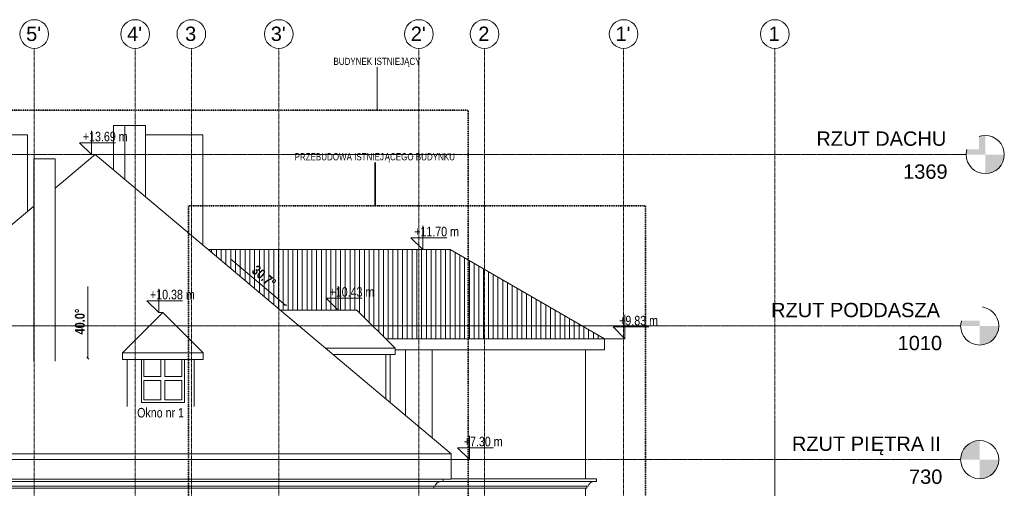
# Model space of a CAD drawing. Header units: millimetres. Extents: x -784 to 360321, y -10607 to 16514.
# Tile 18 of 95: x 75946 to 96579, y 6700 to 16514. Entities that reach past the tile are written whole.
import ezdxf

# ---------------------------------------------------------------- set-up
doc = ezdxf.new("R2010")
doc.units = ezdxf.units.MM
for name, pattern in [('__FK_przerywana', [3.2004, 1.6002, -1.6002]), ('Linia siatki', [22.225, 12.7, -3.175, 3.175, -3.175]), ('Środek _2_', [31.75, 6.35, -4.7625, 15.875, -4.7625])]:
    doc.linetypes.add(name, pattern=pattern)
for name, color, linetype, lineweight in [('A-DETL-THIN', 7, 'Continuous', 5), ('A-FLOR-LEVL', 7, 'Continuous', 5), ('A-GENM', 7, 'Continuous', 5), ('A-ROOF-PATT', 7, 'Continuous', 5), ('G-ANNO-DIMS', 7, 'Continuous', 5), ('G-ANNO-TEXT', 7, 'Continuous', 5), ('S-COLS-SYMB', 7, 'Continuous', 18), ('S-GRID', 7, 'Continuous', 5), ('S-GRID-IDEN', 7, 'Continuous', 5)]:
    doc.layers.add(name, color=color, linetype=linetype, lineweight=lineweight)
for name, color, linetype, lineweight, true_color in [('A-FLOR', 7, 'Continuous', 18, 0x7f7f7f), ('A-GLAZ', 7, 'Continuous', 18, 0x7f7f7f), ('A-ROOF', 7, 'Continuous', 18, 0x7f7f7f), ('A-WALL', 7, 'Continuous', 18, 0x7f7f7f)]:
    doc.layers.add(name, color=color, linetype=linetype, lineweight=lineweight, true_color=true_color)
doc.styles.add('Arial', font='arial.ttf', dxfattribs={"height": 300})
doc.styles.add('Arial_1', font='arial.ttf', dxfattribs={"width": 0.8, "height": 150})
doc.styles.add('Arial_2', font='arial.ttf', dxfattribs={"width": 0.8, "height": 200})
doc.styles.add('Arial_B', font='arialbd.ttf', dxfattribs={"width": 0.8, "height": 206.349206})

# ---------------------------------------------------------------- blocks, each defined once
blk = doc.blocks.new('Aluprof_MB-45_I_Alu_Window-FIX-4-panel_ENG_R-00495 - 1230 x 1484-V63-Wschód')
at = {"layer": 'A-GLAZ'}
for p, q in [((-3439, 8500), (-3439, 9400)), ((-3389, 9400), (-3389, 9044)), ((-3033, 9400), (-3033, 9044)), ((-2946, 9044), (-2946, 9400)), ((-2589, 9044), (-2589, 9400)), ((-2539, 9400), (-2539, 8500)), ((-3033, 9044), (-3389, 9044)), ((-3389, 8957), (-3389, 8550)), ((-3389, 8957), (-3033, 8957)), ((-3033, 8957), (-3033, 8550)), ((-2589, 9044), (-2946, 9044)), ((-2946, 8550), (-2946, 8957)), ((-2946, 8957), (-2589, 8957)), ((-2589, 8550), (-2589, 8957)), ((-2539, 8500), (-3439, 8500)), ((-3389, 8550), (-3033, 8550)), ((-2946, 8550), (-2589, 8550))]:
    blk.add_line(p, q, dxfattribs=at)
blk = doc.blocks.new('Modele ogólne 8 - Modele ogólne 8-1841655-Wschód')
at = {"layer": 'A-GENM'}
for p, q in [((-14074, 6840), (-14074, 6890)), ((2886, 6840), (-14074, 6840)), ((2886, 6840), (2886, 6890)), ((6095, 6840), (2886, 6840)), ((6095, 6900), (3056, 6900)), ((6095, 6840), (6095, 6900)), ((-13904, 6745), (2716, 6745)), ((-13874, 6700), (-13874, 6745)), ((-13874, 6700), (2686, 6700)), ((2686, 6700), (2686, 6745)), ((2686, 6700), (5895, 6700)), ((2716, 6745), (5925, 6745)), ((5895, 6700), (5895, 6745))]:
    blk.add_line(p, q, dxfattribs=at)
for points in [[(-13904, 6745), (-13907, 6755), (-13913, 6769), (-13924, 6787), (-13932, 6797), (-13939, 6805), (-13944, 6810), (-13950, 6815), (-13956, 6820), (-13963, 6824), (-13972, 6830), (-13981, 6834), (-13991, 6838), (-13996, 6840), (-13999, 6841), (-14000, 6841)], [(2716, 6745), (2718, 6755), (2724, 6769), (2735, 6787), (2743, 6797), (2750, 6805), (2755, 6810), (2761, 6815), (2767, 6820), (2774, 6824), (2783, 6830), (2792, 6834), (2802, 6838), (2807, 6840), (2811, 6841), (2811, 6841)], [(5925, 6745), (5928, 6755), (5934, 6769), (5944, 6787), (5952, 6797), (5959, 6805), (5965, 6810), (5971, 6815), (5977, 6820), (5983, 6824), (5992, 6830), (6002, 6834), (6011, 6838), (6017, 6840), (6020, 6841), (6021, 6841)]]:
    blk.add_open_spline(points, degree=3, knots=[0, 0, 0, 0, 0.1428571, 0.2142857, 0.2857143, 0.3214286, 0.3571429, 0.3928571, 0.4285714, 0.4642857, 0.5, 0.5714286, 0.6071429, 0.6428571, 0.6529321, 0.6529321, 0.6529321, 0.6529321], dxfattribs=at)
blk = doc.blocks.new('Poziom - M_Grot poziomu - Okrąg-24867-Wschód')
at = {"layer": 'A-FLOR-LEVL'}
h = blk.add_hatch(color=256, dxfattribs=at)
edge = h.paths.add_edge_path()
edge.add_line((14129, 0), (13729, 0))
edge.add_arc((14129, 0), 400, 90, 180, ccw=False)
edge.add_line((14129, 400), (14129, 0))
h = blk.add_hatch(color=256, dxfattribs=at)
edge = h.paths.add_edge_path()
edge.add_line((14129, -400), (14129, 0))
edge.add_line((14129, 0), (14529, 0))
edge.add_arc((14129, 0), 400, 270, 360, ccw=False)
blk.add_circle((14129, 0), 400, dxfattribs=at)
blk = doc.blocks.new('Siatka - SOsi_Sybol osi-348494-Wschód')
at = {"layer": 'S-GRID-IDEN', "color": 142, "true_color": 0x0080c0}
blk.add_circle((6665.592548, 16214.038191), 300, dxfattribs=at)
blk = doc.blocks.new('Rzędne punktów - Znacznik rzędnej-348474-Wschód')
at = {"layer": 'G-ANNO-DIMS'}
for p, q in [((11131, 4630), (11131, 5130)), ((10881, 4880), (11131, 4630)), ((10881, 4880), (11631, 4880))]:
    blk.add_line(p, q, dxfattribs=at)

msp = doc.modelspace()

# ---------------------------------------------------------------- hatches: boundary and pattern name
at = {"layer": 'A-ROOF-PATT', "true_color": 0x808080}
h = msp.add_hatch(dxfattribs=at)
h.set_pattern_fill('FP_6', color=8, style=0, pattern_type=2)
h.set_pattern_definition([(90, (79968.26, -5524.46), (-100, 6e-15), [])])
h.paths.add_polyline_path([(88200, 9833), (84970, 11698), (79897, 11698), (81403, 10434), (83011, 10434), (83612, 9833), (86822, 9833)])

# ---------------------------------------------------------------- linework, layer by layer
at = {"layer": 'A-DETL-THIN', "color": 6, "linetype": '__FK_przerywana', "lineweight": 35, "true_color": 0xff00ff}
for p, q in [((67595, 14618), (85341, 14618)), ((85341, 14618), (85341, 4030))]:
    msp.add_line(p, q, dxfattribs=at)
at = {"layer": 'A-DETL-THIN', "color": 5, "linetype": '__FK_przerywana', "lineweight": 35, "true_color": 0x0000ff}
for p, q in [((79481, 12619), (89060, 12619)), ((79481, -2088), (79481, 12619)), ((89060, 12619), (89060, -2088))]:
    msp.add_line(p, q, dxfattribs=at)
at = {"layer": 'A-FLOR'}
for q in [(84991, 7300), (67691, 6890)]:
    msp.add_line((84991, 6890), q, dxfattribs=at)
at = {"layer": 'A-FLOR-LEVL', "linetype": 'Środek _2_'}
for p, q in [((61691, 13690), (95779, 13690)), ((61577, 10100), (95664, 10100)), ((61577, 7300), (95664, 7300))]:
    msp.add_line(p, q, dxfattribs=at)
at = {"layer": 'A-ROOF'}
for p, q in [((76691, 12987), (77526, 13688)), ((77526, 13688), (84991, 7424)), ((73772, 10538), (76241, 12610)), ((67691, 7424), (84991, 7424)), ((84991, 7300), (67691, 7300)), ((84991, 7300), (84991, 7424))]:
    msp.add_line(p, q, dxfattribs=at)
at = {"layer": 'A-ROOF', "color": 7, "lineweight": 5}
for p, q in [((79897, 11698), (84970, 11698)), ((84970, 11698), (88200, 9833)), ((78946, 10379), (78101, 9534)), ((78946, 10379), (79791, 9534)), ((81403, 10434), (83011, 10434)), ((83811, 9634), (83011, 10434)), ((83612, 9833), (88200, 9833)), ((88200, 9600), (88200, 9833)), ((78101, 9534), (79791, 9534)), ((78101, 9400), (78101, 9534)), ((79791, 9400), (79791, 9534)), ((82356, 9634), (83811, 9634)), ((83811, 9500), (82516, 9500)), ((83811, 9500), (83811, 9634)), ((88200, 9600), (83811, 9600)), ((79791, 9400), (78101, 9400))]:
    msp.add_line(p, q, dxfattribs=at)
at = {"layer": 'A-WALL'}
for p, q in [((77911, 13365), (77911, 14300)), ((78581, 14300), (77911, 14300)), ((78151, 14300), (78151, 13163)), ((78581, 14300), (78581, 12803)), ((76112, 14100), (75422, 14100)), ((76112, 14100), (76112, 12502)), ((79781, 14100), (78581, 14100)), ((79781, 14100), (79781, 11796)), ((76691, 13600), (76241, 13600)), ((76241, 13600), (76241, 9362)), ((76691, 9362), (76691, 13600)), ((83621, 8574), (83621, 9500)), ((83711, 9500), (83711, 8498)), ((84031, 8230), (84031, 9600)), ((84591, 9600), (84591, 7760)), ((78201, 9400), (78201, 8414)), ((78496, 8500), (78496, 9400)), ((79396, 9400), (79396, 8500)), ((79601, 8414), (79601, 9400)), ((79396, 8500), (78496, 8500))]:
    msp.add_line(p, q, dxfattribs=at)
at = {"layer": 'A-WALL', "color": 7, "lineweight": 5}
for p, q in [((87800, 9600), (87800, 6900)), ((87800, 7300), (84991, 7300)), ((87800, 6700), (87800, 4030))]:
    msp.add_line(p, q, dxfattribs=at)
at = {"layer": 'G-ANNO-DIMS', "color": 1, "true_color": 0xff0000}
for p, q in [((77526, 13688), (77451, 13688)), ((78946, 10379), (78858, 10379)), ((88200, 9833), (88629, 9833)), ((84991, 7300), (85373, 7300))]:
    msp.add_line(p, q, dxfattribs=at)
at = {"layer": 'G-ANNO-DIMS'}
for p, q in [((80367, 11499), (81516, 10535)), ((77376, 10925), (77376, 9425)), ((81516, 10535), (81488, 10533)), ((81516, 10535), (81544, 10538)), ((77376, 9425), (77356, 9444)), ((77376, 9425), (77396, 9405))]:
    msp.add_line(p, q, dxfattribs=at)
at = {"layer": 'G-ANNO-TEXT', "color": 6, "true_color": 0xff00ff}
msp.add_line((83436, 14618), (83436, 15521), dxfattribs=at)
at = {"layer": 'G-ANNO-TEXT', "color": 5, "lineweight": 35, "true_color": 0x0000ff}
msp.add_line((83392, 12619), (83392, 13523), dxfattribs=at)
at = {"layer": 'S-COLS-SYMB'}
msp.add_line((91771, 4630), (91771, 8110), dxfattribs=at)
msp.add_line((91771, 4630), (91771, 8110), dxfattribs=at)
msp.add_line((91771, 4630), (91771, 8110), dxfattribs=at)
at = {"layer": 'S-GRID', "linetype": 'Linia siatki'}
for p, q in [((76251, -4922), (76251, 15914)), ((78366, -4922), (78366, 15914)), ((79543, -4922), (79543, 15914)), ((81376, -4922), (81376, 15914)), ((84311, -4922), (84311, 15914)), ((85687, -4922), (85687, 15914)), ((88601, -4922), (88601, 15914))]:
    msp.add_line(p, q, dxfattribs=at)

# ---------------------------------------------------------------- block references
at = {"layer": 'A-FLOR-LEVL'}
for p in [(82050, 13690), (81935, 10100), (81935, 7300)]:
    msp.add_blockref('Poziom - M_Grot poziomu - Okrąg-24867-Wschód', p, dxfattribs=at)
at = {"layer": 'A-GENM'}
msp.add_blockref('Modele ogólne 8 - Modele ogólne 8-1841655-Wschód', (81935, 0), dxfattribs=at)
at = {"layer": 'A-GLAZ'}
msp.add_blockref('Aluprof_MB-45_I_Alu_Window-FIX-4-panel_ENG_R-00495 - 1230 x 1484-V63-Wschód', (81935, 0), dxfattribs=at)
at = {"layer": 'G-ANNO-DIMS'}
for p in [(66319, 9058), (73264, 7068), (67727, 5749), (71490, 5804), (77498, 5203), (74241, 2670)]:
    msp.add_blockref('Rzędne punktów - Znacznik rzędnej-348474-Wschód', p, dxfattribs=at)
at = {"layer": 'S-GRID-IDEN', "color": 142, "true_color": 0x0080c0}
for p in [(69585, 0), (71700, 0), (72877, 0), (74710, 0), (77645, 0), (79021, 0), (81935, 0), (85105, 0)]:
    msp.add_blockref('Siatka - SOsi_Sybol osi-348494-Wschód', p, dxfattribs=at)

# ---------------------------------------------------------------- texts
at = {"layer": 'A-FLOR-LEVL', "char_height": 300, "attachment_point": 1, "style": 'Arial', "bg_fill": 3, "box_fill_scale": 1.25, "bg_fill_color": 256, "bg_fill_true_color": 13158600, "bg_fill_transparency": 0}
for s, insert, width in [('RZUT DACHU', (92640, 14174), 3335.02), ('1369', (94458, 13483), 1154.43), ('RZUT PODDASZA', (91692, 10584), 4345.15), ('1010', (94343, 9893), 1154.43), ('ĘTRA II', (93782, 7784), 1811.81), ('RZUT PI', (92128, 7784), 2004.22), ('730', (94582, 7093), 865.82)]:
    msp.add_mtext(s, dxfattribs=dict(at, insert=insert, width=width))
at = {"layer": 'G-ANNO-DIMS', "color": 1, "true_color": 0xff0000, "char_height": 200, "attachment_point": 1, "line_spacing_factor": 0.941778, "style": 'Arial_2'}
for s, insert, width in [('+13.69 m', (77269, 14167), 1109.18), ('+11.70 m', (84213, 12177), 1109.18), ('+10.38 m', (78676, 10858), 1109.18), ('+10.43 m', (82439, 10913), 1109.18), ('+9.83 m', (88508, 10312), 962.27), ('Okno nr 1', (78407, 8383), 1109.18), ('+7.30 m', (85252, 7779), 962.27)]:
    msp.add_mtext(s, dxfattribs=dict(at, insert=insert, width=width))
at = {"layer": 'G-ANNO-DIMS', "char_height": 206.3, "width": 607.23, "attachment_point": 1, "line_spacing_factor": 0.941778, "style": 'Arial_B'}
for s, insert, rotation in [('30.7°', (80924, 11390), 320), ('40.0°', (77102, 9921), 90)]:
    msp.add_mtext(s, dxfattribs=dict(at, insert=insert, rotation=rotation))
at = {"layer": 'G-ANNO-TEXT', "color": 6, "true_color": 0xff00ff, "char_height": 150, "attachment_point": 1, "style": 'Arial_1'}
for s, insert, width in [('BUDYNEK ISTNIEJ', (82521, 15717), 1795.78), ('ĄCY', (84002, 15717), 416.88)]:
    msp.add_mtext(s, dxfattribs=dict(at, insert=insert, width=width))
at = {"layer": 'G-ANNO-TEXT', "color": 5, "lineweight": 35, "true_color": 0x0000ff, "char_height": 150, "attachment_point": 1, "style": 'Arial_1'}
for s, insert, width in [('PRZEBUDOWA ISTNIEJ', (81706, 13719), 2289.62), ('ĄCEGO BUDYNKU', (83595, 13719), 1789.37)]:
    msp.add_mtext(s, dxfattribs=dict(at, insert=insert, width=width))
at = {"layer": 'S-GRID-IDEN', "color": 142, "true_color": 0x0080c0, "char_height": 300, "attachment_point": 1, "style": 'Arial'}
for s, insert, width in [("5'", (76081, 16369), 384.81), ("4'", (78196, 16369), 384.81), ('\\fArial|b0|i0|c238|p34|;3', (79412, 16369), 288.61), ("3'", (81206, 16369), 384.81), ("2'", (84141, 16369), 384.81), ('\\fArial|b0|i0|c238|p34|;2', (85556, 16369), 288.61), ("1'", (88431, 16369), 384.81), ('\\fArial|b0|i0|c238|p34|;1', (91640, 16369), 288.61)]:
    msp.add_mtext(s, dxfattribs=dict(at, insert=insert, width=width))

# ---------------------------------------------------------------- next in the draw order: linework, layer by layer
at = {"layer": 'S-GRID', "linetype": 'Linia siatki'}
msp.add_line((91771, -3995), (91771, 15914), dxfattribs=at)

doc.saveas('drawing.dxf')
